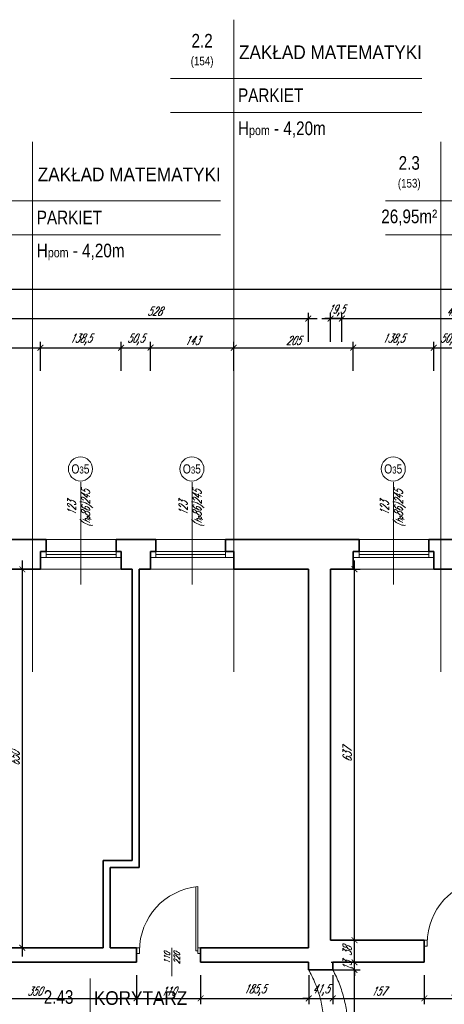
# Model space of a CAD drawing. Header units: millimetres. Extents: x 402 to 79005, y -7782 to 89952.
# Tile 134 of 256: x 26286 to 27015, y 24175 to 25866. Entities that reach past the tile are written whole.
import ezdxf

# ---------------------------------------------------------------- set-up
doc = ezdxf.new("R2010")
doc.units = ezdxf.units.MM
doc.header["$LTSCALE"] = 10
doc.linetypes.add('DASHED', pattern=[19.05, 12.7, -6.35])
doc.layers.get('0').update_dxf_attribs({"lineweight": 0})
doc.layers.get('Defpoints').update_dxf_attribs({"color": 253})
for name, color, linetype, lineweight in [('01 parter - ściany', 253, 'Continuous', 35), ('03-01_okna', 253, 'Continuous', 15), ('03_drzwi', 253, 'Continuous', 15), ('04-1_widok', 253, 'Continuous', 5), ('04-2_nad', 253, 'DASHED', 5), ('05-01_wymiary', 253, 'Continuous', 5), ('05-03_opis', 253, 'Continuous', 5)]:
    doc.layers.add(name, color=color, linetype=linetype, lineweight=lineweight)
doc.styles.add('ariel', font='ARIAL.TTF', dxfattribs={"width": 0.8})
doc.styles.add('ariel_wym', font='simplex.shx', dxfattribs={"width": 0.65, "oblique": 25})
doc.dimstyles.new('ariel 50', dxfattribs={"dimtxt": 15, "dimasz": 10, "dimexe": 10, "dimexo": 0, "dimgap": 5, "dimtad": 1, "dimdec": 1, "dimrnd": 0.5, "dimtxsty": 'ariel_wym', "dimblk": 'ARCHTICK', "dimcen": 2.5, "dimdle": 15, "dimazin": 0, "dimtfac": 1, "dimtdec": 1, "dimtix": 1, "dimtmove": 0, "dimatfit": 3, "dimldrblk": 'DOT', "dimfxl": 0, "dimarcsym": 0})

# ---------------------------------------------------------------- blocks, each defined once
blk = doc.blocks.new('_ArchTick')
at = {"color": 0, "linetype": 'ByBlock', "const_width": 0.15}
blk.add_lwpolyline([(-0.5, -0.5), (0.5, 0.5)], dxfattribs=at)
blk = doc.blocks.new('*D2220')
at = {"layer": '05-01_wymiary', "color": 0, "lineweight": -2}
for p, q in [((26102, 25302.3), (26337, 25302.3)), ((26117, 25262.3), (26117, 25312.3)), ((26322, 25262.3), (26322, 25312.3))]:
    blk.add_line(p, q, dxfattribs=at)
at = {"layer": 'Defpoints', "color": 0}
for p in [(26322, 25302.3), (26117, 24921.7), (26322, 24921.7)]:
    blk.add_point(p, dxfattribs=at)
at = {"layer": '05-01_wymiary', "color": 0, "lineweight": -2, "xscale": 10, "yscale": 10, "zscale": 10, "rotation": 180}
blk.add_blockref('_ArchTick', (26117, 25302.3), dxfattribs=at)
at = {"layer": '05-01_wymiary', "color": 0, "lineweight": -2, "xscale": 10, "yscale": 10, "zscale": 10}
blk.add_blockref('_ArchTick', (26322, 25302.3), dxfattribs=at)
at = {"layer": '05-01_wymiary', "color": 0, "insert": (26219.5, 25314.8), "char_height": 15, "attachment_point": 5, "style": 'ariel_wym'}
blk.add_mtext('205', dxfattribs=at)
blk = doc.blocks.new('_Dot')
at = {"color": 0, "linetype": 'ByBlock', "lineweight": -2}
blk.add_line((-0.5, 0), (-1, 0), dxfattribs=at)
at = {"color": 0, "linetype": 'ByBlock', "const_width": 0.5}
blk.add_lwpolyline([(-0.25, 0, 1), (0.25, 0, 1)], format="xyb", close=True, dxfattribs=at)
blk = doc.blocks.new('*D2221')
at = {"layer": '05-01_wymiary', "color": 0, "lineweight": -2}
for p, q in [((26307, 25302.3), (26475.4, 25302.3)), ((26322, 25262.3), (26322, 25312.3)), ((26460.4, 25262.3), (26460.4, 25312.3))]:
    blk.add_line(p, q, dxfattribs=at)
at = {"layer": 'Defpoints', "color": 0}
for p in [(26460.4, 25302.3), (26322, 24921.7), (26460.4, 24921.7)]:
    blk.add_point(p, dxfattribs=at)
at = {"layer": '05-01_wymiary', "color": 0, "lineweight": -2, "xscale": 10, "yscale": 10, "zscale": 10, "rotation": 180}
blk.add_blockref('_ArchTick', (26322, 25302.3), dxfattribs=at)
at = {"layer": '05-01_wymiary', "color": 0, "lineweight": -2, "xscale": 10, "yscale": 10, "zscale": 10}
blk.add_blockref('_ArchTick', (26460.4, 25302.3), dxfattribs=at)
at = {"layer": '05-01_wymiary', "color": 0, "insert": (26391.2, 25316.3), "char_height": 15, "attachment_point": 5, "style": 'ariel_wym'}
blk.add_mtext('138,5', dxfattribs=at)
blk = doc.blocks.new('*D2222')
at = {"layer": '05-01_wymiary', "color": 0, "lineweight": -2}
for p, q in [((26445.4, 25302.3), (26526, 25302.3)), ((26460.4, 25262.3), (26460.4, 25312.3)), ((26511, 25262.3), (26511, 25312.3))]:
    blk.add_line(p, q, dxfattribs=at)
at = {"layer": 'Defpoints', "color": 0}
for p in [(26511, 25302.3), (26460.4, 24921.7), (26511, 24921.7)]:
    blk.add_point(p, dxfattribs=at)
at = {"layer": '05-01_wymiary', "color": 0, "lineweight": -2, "xscale": 10, "yscale": 10, "zscale": 10, "rotation": 180}
blk.add_blockref('_ArchTick', (26460.4, 25302.3), dxfattribs=at)
at = {"layer": '05-01_wymiary', "color": 0, "lineweight": -2, "xscale": 10, "yscale": 10, "zscale": 10}
blk.add_blockref('_ArchTick', (26511, 25302.3), dxfattribs=at)
at = {"layer": '05-01_wymiary', "color": 0, "insert": (26485.7, 25316.3), "char_height": 15, "attachment_point": 5, "style": 'ariel_wym'}
blk.add_mtext('50,5', dxfattribs=at)
blk = doc.blocks.new('*D2223')
at = {"layer": '05-01_wymiary', "color": 0, "lineweight": -2}
for p, q in [((26496, 25302.3), (26669, 25302.3)), ((26511, 25262.3), (26511, 25312.3)), ((26654, 25262.3), (26654, 25312.3))]:
    blk.add_line(p, q, dxfattribs=at)
at = {"layer": 'Defpoints', "color": 0}
for p in [(26654, 25302.3), (26511, 24921.7), (26654, 24921.7)]:
    blk.add_point(p, dxfattribs=at)
at = {"layer": '05-01_wymiary', "color": 0, "lineweight": -2, "xscale": 10, "yscale": 10, "zscale": 10, "rotation": 180}
blk.add_blockref('_ArchTick', (26511, 25302.3), dxfattribs=at)
at = {"layer": '05-01_wymiary', "color": 0, "lineweight": -2, "xscale": 10, "yscale": 10, "zscale": 10}
blk.add_blockref('_ArchTick', (26654, 25302.3), dxfattribs=at)
at = {"layer": '05-01_wymiary', "color": 0, "insert": (26582.5, 25314.8), "char_height": 15, "attachment_point": 5, "style": 'ariel_wym'}
blk.add_mtext('143', dxfattribs=at)
blk = doc.blocks.new('*D2224')
at = {"layer": '05-01_wymiary', "color": 0, "lineweight": -2}
for p, q in [((26639, 25302.3), (26874, 25302.3)), ((26654, 25262.3), (26654, 25312.3)), ((26859, 25262.3), (26859, 25312.3))]:
    blk.add_line(p, q, dxfattribs=at)
at = {"layer": 'Defpoints', "color": 0}
for p in [(26859, 25302.3), (26654, 24921.7), (26859, 24921.7)]:
    blk.add_point(p, dxfattribs=at)
at = {"layer": '05-01_wymiary', "color": 0, "lineweight": -2, "xscale": 10, "yscale": 10, "zscale": 10, "rotation": 180}
blk.add_blockref('_ArchTick', (26654, 25302.3), dxfattribs=at)
at = {"layer": '05-01_wymiary', "color": 0, "lineweight": -2, "xscale": 10, "yscale": 10, "zscale": 10}
blk.add_blockref('_ArchTick', (26859, 25302.3), dxfattribs=at)
at = {"layer": '05-01_wymiary', "color": 0, "insert": (26756.5, 25314.8), "char_height": 15, "attachment_point": 5, "style": 'ariel_wym'}
blk.add_mtext('205', dxfattribs=at)
blk = doc.blocks.new('*D2225')
at = {"layer": '05-01_wymiary', "color": 0, "lineweight": -2}
for p, q in [((26844, 25302.3), (27012.4, 25302.3)), ((26859, 25262.3), (26859, 25312.3)), ((26997.4, 25262.3), (26997.4, 25312.3))]:
    blk.add_line(p, q, dxfattribs=at)
at = {"layer": 'Defpoints', "color": 0}
for p in [(26997.4, 25302.3), (26859, 24921.7), (26997.4, 24921.7)]:
    blk.add_point(p, dxfattribs=at)
at = {"layer": '05-01_wymiary', "color": 0, "lineweight": -2, "xscale": 10, "yscale": 10, "zscale": 10, "rotation": 180}
blk.add_blockref('_ArchTick', (26859, 25302.3), dxfattribs=at)
at = {"layer": '05-01_wymiary', "color": 0, "lineweight": -2, "xscale": 10, "yscale": 10, "zscale": 10}
blk.add_blockref('_ArchTick', (26997.4, 25302.3), dxfattribs=at)
at = {"layer": '05-01_wymiary', "color": 0, "insert": (26928.2, 25316.3), "char_height": 15, "attachment_point": 5, "style": 'ariel_wym'}
blk.add_mtext('138,5', dxfattribs=at)
blk = doc.blocks.new('*D2226')
at = {"layer": '05-01_wymiary', "color": 0, "lineweight": -2}
for p, q in [((26982.4, 25302.3), (27063, 25302.3)), ((26997.4, 25262.3), (26997.4, 25312.3)), ((27048, 25262.3), (27048, 25312.3))]:
    blk.add_line(p, q, dxfattribs=at)
at = {"layer": 'Defpoints', "color": 0}
for p in [(27048, 25302.3), (26997.4, 24921.7), (27048, 24921.7)]:
    blk.add_point(p, dxfattribs=at)
at = {"layer": '05-01_wymiary', "color": 0, "lineweight": -2, "xscale": 10, "yscale": 10, "zscale": 10, "rotation": 180}
blk.add_blockref('_ArchTick', (26997.4, 25302.3), dxfattribs=at)
at = {"layer": '05-01_wymiary', "color": 0, "lineweight": -2, "xscale": 10, "yscale": 10, "zscale": 10}
blk.add_blockref('_ArchTick', (27048, 25302.3), dxfattribs=at)
at = {"layer": '05-01_wymiary', "color": 0, "insert": (27022.7, 25316.3), "char_height": 15, "attachment_point": 5, "style": 'ariel_wym'}
blk.add_mtext('50,5', dxfattribs=at)
blk = doc.blocks.new('*D2256')
at = {"layer": '05-01_wymiary', "color": 0, "lineweight": -2}
for p, q in [((26239, 25352.3), (26797, 25352.3)), ((26254, 25312.3), (26254, 25362.3)), ((26782, 25312.3), (26782, 25362.3))]:
    blk.add_line(p, q, dxfattribs=at)
at = {"layer": 'Defpoints', "color": 0}
for p in [(26782, 25352.3), (26254, 24921.7), (26782, 24921.7)]:
    blk.add_point(p, dxfattribs=at)
at = {"layer": '05-01_wymiary', "color": 0, "lineweight": -2, "xscale": 10, "yscale": 10, "zscale": 10, "rotation": 180}
blk.add_blockref('_ArchTick', (26254, 25352.3), dxfattribs=at)
at = {"layer": '05-01_wymiary', "color": 0, "lineweight": -2, "xscale": 10, "yscale": 10, "zscale": 10}
blk.add_blockref('_ArchTick', (26782, 25352.3), dxfattribs=at)
at = {"layer": '05-01_wymiary', "color": 0, "insert": (26518, 25364.8), "char_height": 15, "attachment_point": 5, "style": 'ariel_wym'}
blk.add_mtext('528', dxfattribs=at)
blk = doc.blocks.new('*D2257')
at = {"layer": '05-01_wymiary', "color": 0, "lineweight": -2}
for p, q in [((26820, 25352.3), (26810, 25352.3)), ((26820, 25312.3), (26820, 25362.3)), ((26839.5, 25352.3), (26820, 25352.3)), ((26839.5, 25312.3), (26839.5, 25362.3)), ((26839.5, 25352.3), (26849.5, 25352.3))]:
    blk.add_line(p, q, dxfattribs=at)
at = {"layer": 'Defpoints', "color": 0}
for p in [(26820, 25352.3), (26820, 24921.7), (26839.5, 24921.7)]:
    blk.add_point(p, dxfattribs=at)
at = {"layer": '05-01_wymiary', "color": 0, "lineweight": -2, "xscale": 10, "yscale": 10, "zscale": 10}
blk.add_blockref('_ArchTick', (26820, 25352.3), dxfattribs=at)
at = {"layer": '05-01_wymiary', "color": 0, "lineweight": -2, "xscale": 10, "yscale": 10, "zscale": 10, "rotation": 180}
blk.add_blockref('_ArchTick', (26839.5, 25352.3), dxfattribs=at)
at = {"layer": '05-01_wymiary', "color": 0, "insert": (26829.7, 25366.3), "char_height": 15, "attachment_point": 5, "style": 'ariel_wym'}
blk.add_mtext('19,5', dxfattribs=at)
blk = doc.blocks.new('*D2258')
at = {"layer": '05-01_wymiary', "color": 0, "lineweight": -2}
for p, q in [((26805, 25352.3), (27258, 25352.3)), ((26820, 25312.3), (26820, 25362.3)), ((27243, 25312.3), (27243, 25362.3))]:
    blk.add_line(p, q, dxfattribs=at)
at = {"layer": 'Defpoints', "color": 0}
for p in [(27243, 25352.3), (26820, 24921.7), (27243, 24921.7)]:
    blk.add_point(p, dxfattribs=at)
at = {"layer": '05-01_wymiary', "color": 0, "lineweight": -2, "xscale": 10, "yscale": 10, "zscale": 10, "rotation": 180}
blk.add_blockref('_ArchTick', (26820, 25352.3), dxfattribs=at)
at = {"layer": '05-01_wymiary', "color": 0, "lineweight": -2, "xscale": 10, "yscale": 10, "zscale": 10}
blk.add_blockref('_ArchTick', (27243, 25352.3), dxfattribs=at)
at = {"layer": '05-01_wymiary', "color": 0, "insert": (27031.5, 25364.8), "char_height": 15, "attachment_point": 5, "style": 'ariel_wym'}
blk.add_mtext('423', dxfattribs=at)
blk = doc.blocks.new('*D2261')
at = {"layer": '05-01_wymiary', "color": 0, "lineweight": -2}
for p, q in [((27686, 25402.3), (22877, 25402.3)), ((22892, 25362.3), (22892, 25412.3)), ((27671, 25362.3), (27671, 25412.3))]:
    blk.add_line(p, q, dxfattribs=at)
at = {"layer": 'Defpoints', "color": 0}
for p in [(22892, 25402.3), (22892, 24972.7), (27671, 24934.7)]:
    blk.add_point(p, dxfattribs=at)
at = {"layer": '05-01_wymiary', "color": 0, "lineweight": -2, "xscale": 10, "yscale": 10, "zscale": 10, "rotation": 180}
blk.add_blockref('_ArchTick', (22892, 25402.3), dxfattribs=at)
at = {"layer": '05-01_wymiary', "color": 0, "lineweight": -2, "xscale": 10, "yscale": 10, "zscale": 10}
blk.add_blockref('_ArchTick', (27671, 25402.3), dxfattribs=at)
at = {"layer": '05-01_wymiary', "color": 0, "insert": (25281.5, 25414.8), "char_height": 15, "attachment_point": 5, "style": 'ariel_wym'}
blk.add_mtext('4779', dxfattribs=at)
blk = doc.blocks.new('*D2264')
at = {"layer": '05-01_wymiary', "color": 0, "lineweight": -2}
for p, q in [((26821.2, 24233.7), (26871.2, 24233.7)), ((26861.2, 24014.7), (26861.2, 24248.7)), ((26821.2, 24029.7), (26871.2, 24029.7))]:
    blk.add_line(p, q, dxfattribs=at)
at = {"layer": 'Defpoints', "color": 0}
for p in [(26813.2, 24233.7), (26861.2, 24233.7), (26771.2, 24029.7)]:
    blk.add_point(p, dxfattribs=at)
at = {"layer": '05-01_wymiary', "color": 0, "lineweight": -2, "xscale": 10, "yscale": 10, "zscale": 10}
for p, rotation in [((26861.2, 24233.7), 90), ((26861.2, 24029.7), 270)]:
    blk.add_blockref('_ArchTick', p, dxfattribs=dict(at, rotation=rotation))
at = {"layer": '05-01_wymiary', "color": 0, "insert": (26848.7, 24131.7), "char_height": 15, "attachment_point": 5, "rotation": 90, "style": 'ariel_wym'}
blk.add_mtext('204', dxfattribs=at)
blk = doc.blocks.new('*D2265')
at = {"layer": '05-01_wymiary', "color": 0, "lineweight": -2}
for p, q in [((26861.2, 24246.7), (26861.2, 24256.7)), ((26821.2, 24246.7), (26871.2, 24246.7)), ((26821.2, 24233.7), (26871.2, 24233.7)), ((26861.2, 24233.7), (26861.2, 24246.7)), ((26861.2, 24233.7), (26861.2, 24223.7))]:
    blk.add_line(p, q, dxfattribs=at)
at = {"layer": 'Defpoints', "color": 0}
for p in [(26813.2, 24246.7), (26813.2, 24233.7), (26861.2, 24246.7)]:
    blk.add_point(p, dxfattribs=at)
at = {"layer": '05-01_wymiary', "color": 0, "lineweight": -2, "xscale": 10, "yscale": 10, "zscale": 10}
for p, rotation in [((26861.2, 24246.7), 270), ((26861.2, 24233.7), 90)]:
    blk.add_blockref('_ArchTick', p, dxfattribs=dict(at, rotation=rotation))
at = {"layer": '05-01_wymiary', "color": 0, "insert": (26848.7, 24240.2), "char_height": 15, "attachment_point": 5, "rotation": 90, "style": 'ariel_wym'}
blk.add_mtext('13', dxfattribs=at)
blk = doc.blocks.new('*D2266')
at = {"layer": '05-01_wymiary', "color": 0, "lineweight": -2}
for p, q in [((26821.2, 24284.7), (26871.2, 24284.7)), ((26861.2, 24231.7), (26861.2, 24299.7)), ((26821.2, 24246.7), (26871.2, 24246.7))]:
    blk.add_line(p, q, dxfattribs=at)
at = {"layer": 'Defpoints', "color": 0}
for p in [(26809.2, 24284.7), (26861.2, 24284.7), (26813.2, 24246.7)]:
    blk.add_point(p, dxfattribs=at)
at = {"layer": '05-01_wymiary', "color": 0, "lineweight": -2, "xscale": 10, "yscale": 10, "zscale": 10}
for p, rotation in [((26861.2, 24284.7), 90), ((26861.2, 24246.7), 270)]:
    blk.add_blockref('_ArchTick', p, dxfattribs=dict(at, rotation=rotation))
at = {"layer": '05-01_wymiary', "color": 0, "insert": (26848.7, 24265.7), "char_height": 15, "attachment_point": 5, "rotation": 90, "style": 'ariel_wym'}
blk.add_mtext('38', dxfattribs=at)
blk = doc.blocks.new('*D2267')
at = {"layer": '05-01_wymiary', "color": 0, "lineweight": -2}
for p, q in [((26861.2, 24269.7), (26861.2, 24936.7)), ((26821.2, 24921.7), (26871.2, 24921.7)), ((26821.2, 24284.7), (26871.2, 24284.7))]:
    blk.add_line(p, q, dxfattribs=at)
at = {"layer": 'Defpoints', "color": 0}
for p in [(26809.2, 24921.7), (26861.2, 24921.7), (26809.2, 24284.7)]:
    blk.add_point(p, dxfattribs=at)
at = {"layer": '05-01_wymiary', "color": 0, "lineweight": -2, "xscale": 10, "yscale": 10, "zscale": 10}
for p, rotation in [((26861.2, 24921.7), 90), ((26861.2, 24284.7), 270)]:
    blk.add_blockref('_ArchTick', p, dxfattribs=dict(at, rotation=rotation))
at = {"layer": '05-01_wymiary', "color": 0, "insert": (26848.7, 24603.2), "char_height": 15, "attachment_point": 5, "rotation": 90, "style": 'ariel_wym'}
blk.add_mtext('637', dxfattribs=at)
blk = doc.blocks.new('*D2270')
at = {"layer": '05-01_wymiary', "color": 0, "lineweight": -2}
for p, q in [((26290.8, 24936.7), (26290.8, 24256.7)), ((26254, 24921.7), (26300.8, 24921.7)), ((26330.8, 24271.7), (26280.8, 24271.7))]:
    blk.add_line(p, q, dxfattribs=at)
at = {"layer": 'Defpoints', "color": 0}
for p in [(26254, 24921.7), (26290.8, 24271.7), (26364.3, 24271.7)]:
    blk.add_point(p, dxfattribs=at)
at = {"layer": '05-01_wymiary', "color": 0, "lineweight": -2, "xscale": 10, "yscale": 10, "zscale": 10}
for p, rotation in [((26290.8, 24921.7), 90), ((26290.8, 24271.7), 270)]:
    blk.add_blockref('_ArchTick', p, dxfattribs=dict(at, rotation=rotation))
at = {"layer": '05-01_wymiary', "color": 0, "insert": (26278.3, 24596.7), "char_height": 15, "attachment_point": 5, "rotation": 90, "style": 'ariel_wym'}
blk.add_mtext('650', dxfattribs=at)
blk = doc.blocks.new('*D2274')
at = {"layer": '05-01_wymiary', "color": 0, "lineweight": -2}
for p, q in [((26137, 24224.8), (26137, 24174.8)), ((26487, 24224.8), (26487, 24174.8)), ((26122, 24184.8), (26502, 24184.8))]:
    blk.add_line(p, q, dxfattribs=at)
at = {"layer": 'Defpoints', "color": 0}
for p in [(26137, 24246.7), (26487, 24246.7), (26487, 24184.8)]:
    blk.add_point(p, dxfattribs=at)
at = {"layer": '05-01_wymiary', "color": 0, "lineweight": -2, "xscale": 10, "yscale": 10, "zscale": 10, "rotation": 180}
blk.add_blockref('_ArchTick', (26137, 24184.8), dxfattribs=at)
at = {"layer": '05-01_wymiary', "color": 0, "lineweight": -2, "xscale": 10, "yscale": 10, "zscale": 10}
blk.add_blockref('_ArchTick', (26487, 24184.8), dxfattribs=at)
at = {"layer": '05-01_wymiary', "color": 0, "insert": (26312, 24197.3), "char_height": 15, "attachment_point": 5, "style": 'ariel_wym'}
blk.add_mtext('350', dxfattribs=at)
blk = doc.blocks.new('*D2275')
at = {"layer": '05-01_wymiary', "color": 0, "lineweight": -2}
for p, q in [((26487, 24224.8), (26487, 24174.8)), ((26597, 24224.8), (26597, 24174.8)), ((26472, 24184.8), (26612, 24184.8))]:
    blk.add_line(p, q, dxfattribs=at)
at = {"layer": 'Defpoints', "color": 0}
for p in [(26487, 24246.7), (26597, 24246.7), (26597, 24184.8)]:
    blk.add_point(p, dxfattribs=at)
at = {"layer": '05-01_wymiary', "color": 0, "lineweight": -2, "xscale": 10, "yscale": 10, "zscale": 10, "rotation": 180}
blk.add_blockref('_ArchTick', (26487, 24184.8), dxfattribs=at)
at = {"layer": '05-01_wymiary', "color": 0, "lineweight": -2, "xscale": 10, "yscale": 10, "zscale": 10}
blk.add_blockref('_ArchTick', (26597, 24184.8), dxfattribs=at)
at = {"layer": '05-01_wymiary', "color": 0, "insert": (26542, 24197.3), "char_height": 15, "attachment_point": 5, "style": 'ariel_wym'}
blk.add_mtext('110', dxfattribs=at)
blk = doc.blocks.new('*D2276')
at = {"layer": '05-01_wymiary', "color": 0, "lineweight": -2}
for p, q in [((26597, 24224.8), (26597, 24174.8)), ((26782.6, 24224.8), (26782.6, 24174.8)), ((26582, 24184.8), (26797.6, 24184.8))]:
    blk.add_line(p, q, dxfattribs=at)
at = {"layer": 'Defpoints', "color": 0}
for p in [(26597, 24246.7), (26782.6, 24233.7), (26782.6, 24184.8)]:
    blk.add_point(p, dxfattribs=at)
at = {"layer": '05-01_wymiary', "color": 0, "lineweight": -2, "xscale": 10, "yscale": 10, "zscale": 10, "rotation": 180}
blk.add_blockref('_ArchTick', (26597, 24184.8), dxfattribs=at)
at = {"layer": '05-01_wymiary', "color": 0, "lineweight": -2, "xscale": 10, "yscale": 10, "zscale": 10}
blk.add_blockref('_ArchTick', (26782.6, 24184.8), dxfattribs=at)
at = {"layer": '05-01_wymiary', "color": 0, "insert": (26689.8, 24198.7), "char_height": 15, "attachment_point": 5, "style": 'ariel_wym'}
blk.add_mtext('185,5', dxfattribs=at)
blk = doc.blocks.new('*D2277')
at = {"layer": '05-01_wymiary', "color": 0, "lineweight": -2}
for p, q in [((26782.6, 24224.8), (26782.6, 24174.8)), ((26824, 24224.8), (26824, 24174.8)), ((26782.6, 24184.8), (26772.6, 24184.8)), ((26782.6, 24184.8), (26824, 24184.8)), ((26824, 24184.8), (26834, 24184.8))]:
    blk.add_line(p, q, dxfattribs=at)
at = {"layer": 'Defpoints', "color": 0}
for p in [(26782.6, 24233.7), (26824, 24233.7), (26824, 24184.8)]:
    blk.add_point(p, dxfattribs=at)
at = {"layer": '05-01_wymiary', "color": 0, "lineweight": -2, "xscale": 10, "yscale": 10, "zscale": 10}
blk.add_blockref('_ArchTick', (26782.6, 24184.8), dxfattribs=at)
at = {"layer": '05-01_wymiary', "color": 0, "lineweight": -2, "xscale": 10, "yscale": 10, "zscale": 10, "rotation": 180}
blk.add_blockref('_ArchTick', (26824, 24184.8), dxfattribs=at)
at = {"layer": '05-01_wymiary', "color": 0, "insert": (26803.3, 24198.7), "char_height": 15, "attachment_point": 5, "style": 'ariel_wym'}
blk.add_mtext('41,5', dxfattribs=at)
blk = doc.blocks.new('*D2278')
at = {"layer": '05-01_wymiary', "color": 0, "lineweight": -2}
for p, q in [((26824, 24224.8), (26824, 24174.8)), ((26981, 24224.8), (26981, 24174.8)), ((26809, 24184.8), (26996, 24184.8))]:
    blk.add_line(p, q, dxfattribs=at)
at = {"layer": 'Defpoints', "color": 0}
for p in [(26824, 24233.7), (26981, 24246.7), (26981, 24184.8)]:
    blk.add_point(p, dxfattribs=at)
at = {"layer": '05-01_wymiary', "color": 0, "lineweight": -2, "xscale": 10, "yscale": 10, "zscale": 10, "rotation": 180}
blk.add_blockref('_ArchTick', (26824, 24184.8), dxfattribs=at)
at = {"layer": '05-01_wymiary', "color": 0, "lineweight": -2, "xscale": 10, "yscale": 10, "zscale": 10}
blk.add_blockref('_ArchTick', (26981, 24184.8), dxfattribs=at)
at = {"layer": '05-01_wymiary', "color": 0, "insert": (26902.5, 24197.3), "char_height": 15, "attachment_point": 5, "style": 'ariel_wym'}
blk.add_mtext('157', dxfattribs=at)
blk = doc.blocks.new('*D2279')
at = {"layer": '05-01_wymiary', "color": 0, "lineweight": -2}
for p, q in [((26981, 24224.8), (26981, 24174.8)), ((27091, 24224.8), (27091, 24174.8)), ((26966, 24184.8), (27106, 24184.8))]:
    blk.add_line(p, q, dxfattribs=at)
at = {"layer": 'Defpoints', "color": 0}
for p in [(26981, 24246.7), (27091, 24246.7), (27091, 24184.8)]:
    blk.add_point(p, dxfattribs=at)
at = {"layer": '05-01_wymiary', "color": 0, "lineweight": -2, "xscale": 10, "yscale": 10, "zscale": 10, "rotation": 180}
blk.add_blockref('_ArchTick', (26981, 24184.8), dxfattribs=at)
at = {"layer": '05-01_wymiary', "color": 0, "lineweight": -2, "xscale": 10, "yscale": 10, "zscale": 10}
blk.add_blockref('_ArchTick', (27091, 24184.8), dxfattribs=at)
at = {"layer": '05-01_wymiary', "color": 0, "insert": (27036, 24197.3), "char_height": 15, "attachment_point": 5, "style": 'ariel_wym'}
blk.add_mtext('110', dxfattribs=at)

msp = doc.modelspace()

# ---------------------------------------------------------------- linework, layer by layer
at = {"layer": '01 parter - ściany'}
for p, q in [((26321.997, 24972.689), (26193.997, 24972.689)), ((26510.997, 24972.689), (26460.397, 24972.689)), ((26858.997, 24972.689), (26653.997, 24972.689)), ((27047.997, 24972.689), (26997.397, 24972.689)), ((26321.997, 24952.189), (26321.997, 24921.689)), ((26460.397, 24952.189), (26460.397, 24921.689)), ((26510.997, 24952.189), (26510.997, 24921.689)), ((26653.997, 24952.189), (26653.997, 24921.689)), ((26858.997, 24952.189), (26858.997, 24921.689)), ((26997.397, 24952.189), (26997.397, 24921.689)), ((26253.997, 24921.689), (26321.997, 24921.689)), ((26460.397, 24921.689), (26479.697, 24921.689)), ((26479.697, 24921.689), (26479.697, 24421.689)), ((26491.697, 24921.689), (26510.997, 24921.689)), ((26491.697, 24921.689), (26491.697, 24409.689)), ((26653.997, 24921.689), (26781.997, 24921.689)), ((26781.997, 24921.689), (26781.997, 24271.689)), ((26819.997, 24921.689), (26819.997, 24284.689)), ((26819.997, 24921.689), (26858.997, 24921.689)), ((26997.397, 24921.689), (27047.997, 24921.689)), ((26429.697, 24421.689), (26429.697, 24271.689)), ((26429.697, 24421.689), (26479.697, 24421.689)), ((26441.697, 24409.689), (26441.697, 24271.689)), ((26441.697, 24409.689), (26491.697, 24409.689)), ((26980.997, 24284.689), (26819.997, 24284.689)), ((26980.997, 24246.689), (26980.997, 24284.689)), ((26429.697, 24271.689), (26253.997, 24271.689)), ((26486.997, 24271.689), (26441.697, 24271.689)), ((26486.997, 24246.689), (26486.997, 24271.689)), ((26781.997, 24271.689), (26596.997, 24271.689)), ((26596.997, 24246.689), (26596.997, 24271.689)), ((26486.997, 24246.689), (26136.997, 24246.689)), ((26781.997, 24246.689), (26596.997, 24246.689)), ((26781.997, 24246.689), (26781.997, 24233.689)), ((26781.997, 24233.689), (26823.997, 24233.689)), ((26980.997, 24246.689), (26823.997, 24246.689)), ((26823.997, 24233.689), (26823.997, 24246.689))]:
    msp.add_line(p, q, dxfattribs=at)
for points in [[(26321.997, 24952.189), (26331.997, 24952.189), (26331.997, 24972.689), (26321.997, 24972.689)], [(26460.397, 24952.189), (26451.997, 24952.189), (26451.997, 24972.689), (26460.397, 24972.689)], [(26510.997, 24952.189), (26519.997, 24952.189), (26519.997, 24972.689), (26510.997, 24972.689)], [(26653.997, 24952.189), (26639.997, 24952.189), (26639.997, 24972.689), (26653.997, 24972.689)], [(26858.997, 24952.189), (26868.997, 24952.189), (26868.997, 24972.689), (26858.997, 24972.689)], [(26997.397, 24952.189), (26988.997, 24952.189), (26988.997, 24972.689), (26997.397, 24972.689)]]:
    msp.add_lwpolyline(points, dxfattribs=at)
at = {"layer": '03-01_okna', "linetype": 'Continuous', "lineweight": 0}
for p, q in [((26321.997, 24972.689), (26460.397, 24972.689)), ((26510.997, 24972.689), (26653.997, 24972.689)), ((26858.997, 24972.689), (26997.397, 24972.689)), ((26321.997, 24952.189), (26460.397, 24952.189)), ((26331.997, 24942.189), (26331.997, 24952.189)), ((26331.997, 24947.189), (26451.997, 24947.189)), ((26451.997, 24942.189), (26451.997, 24952.189)), ((26510.997, 24952.189), (26653.997, 24952.189)), ((26519.997, 24942.189), (26519.997, 24952.189)), ((26519.997, 24947.189), (26639.997, 24947.189)), ((26639.997, 24942.189), (26639.997, 24952.189)), ((26858.997, 24952.189), (26997.397, 24952.189)), ((26868.997, 24942.189), (26868.997, 24952.189)), ((26868.997, 24947.189), (26988.997, 24947.189)), ((26988.997, 24942.189), (26988.997, 24952.189)), ((26321.997, 24942.189), (26460.397, 24942.189)), ((26321.997, 24942.189), (26331.997, 24942.189)), ((26460.397, 24942.189), (26451.997, 24942.189)), ((26510.997, 24942.189), (26653.997, 24942.189)), ((26510.997, 24942.189), (26519.997, 24942.189)), ((26653.997, 24942.189), (26639.997, 24942.189)), ((26858.997, 24942.189), (26997.397, 24942.189)), ((26858.997, 24942.189), (26868.997, 24942.189)), ((26997.397, 24942.189), (26988.997, 24942.189))]:
    msp.add_line(p, q, dxfattribs=at)
at = {"layer": '03_drzwi'}
for p, q in [((26588.997, 24266.689), (26589.038, 24376.36)), ((26591.997, 24266.689), (26591.997, 24376.689)), ((26985.997, 24284.689), (26980.997, 24284.689)), ((26985.997, 24274.689), (26985.997, 24284.689)), ((26491.997, 24271.689), (26486.997, 24271.689)), ((26491.997, 24261.689), (26491.997, 24271.689)), ((26547.407, 24223.145), (26547.407, 24271.622)), ((26588.997, 24266.689), (26591.997, 24266.689)), ((26596.997, 24271.689), (26591.997, 24271.689)), ((26591.997, 24271.689), (26591.997, 24261.689)), ((26980.997, 24274.689), (26985.997, 24274.689)), ((26486.997, 24261.689), (26491.997, 24261.689)), ((26591.997, 24261.689), (26596.997, 24261.689))]:
    msp.add_line(p, q, dxfattribs=at)
for centre in [(27096.746, 24279.462), (26602.746, 24266.462)]:
    msp.add_arc(centre, 110.749, 95.569693, 179.882929, dxfattribs=at)
at = {"layer": '04-1_widok'}
for p, q in [((26321.997, 24921.689), (26460.397, 24921.689)), ((26510.997, 24921.689), (26653.997, 24921.689)), ((26858.997, 24921.689), (26997.397, 24921.689))]:
    msp.add_line(p, q, dxfattribs=at)
at = {"layer": '04-2_nad', "ltscale": 2}
for centre, radius, start, end in [((26601.603, 24132.181), 207.477, 330.39677, 29.596413), ((26635.035, 24131.689), 214.734, 331.640281, 28.359719)]:
    msp.add_arc(centre, radius, start, end, dxfattribs=at)
at = {"layer": '05-03_opis'}
for p, q in [((26653.997, 25865.595), (26653.997, 24745.626)), ((26545.085, 25764.46), (26976.786, 25764.46)), ((26545.085, 25706.103), (26976.786, 25706.103)), ((26308.481, 25655.67), (26308.481, 24745.626)), ((27009.639, 25655.67), (27009.639, 24745.626)), ((26199.569, 25554.535), (26631.27, 25554.535)), ((26914.381, 25554.535), (27318.953, 25554.535)), ((26199.569, 25496.178), (26631.27, 25496.178)), ((26914.137, 25496.178), (27316.241, 25496.178)), ((26407.64, 24218.627), (26407.64, 24039.809))]:
    msp.add_line(p, q, dxfattribs=at)
at = {"layer": '05-03_opis', "lineweight": 0}
for p, q in [((26391.197, 24895.304), (26391.197, 25071.322)), ((26582.497, 24895.304), (26582.497, 25071.322)), ((26928.197, 24895.304), (26928.197, 25071.322))]:
    msp.add_line(p, q, dxfattribs=at)
for centre in [(26390.697, 25094.011), (26581.997, 25094.011), (26927.697, 25094.011)]:
    msp.add_circle(centre, 20.689, dxfattribs=at)

# ---------------------------------------------------------------- texts
at = {"layer": '03_drzwi', "insert": (26534.413, 24243.568), "char_height": 10, "width": 46.17517, "attachment_point": 1, "rotation": 90, "style": 'ariel_wym'}
msp.add_mtext('110\\P220', dxfattribs=at)
at = {"layer": '05-03_opis', "char_height": 23.4234, "style": 'ariel'}
for s, insert, width, attachment_point in [('{\\fArial|b0|i0|c238|p34;2.2\\P\\H0.6404x;(154)}', (26599.541, 25811.964), 108.9126, 5), ('\\W0.9;{\\fArial|b0|i0|c238|p34;ZAKŁAD MATEMATYKI}', (26662.909, 25809.77), 356.6375, 4), (' PARKIET', (26653.997, 25735.832), 322.78897, 4), ('{\\fArial|b0|i0|c238|p34; H\\H0.7x;pom\\H1.429x; - 4,20m}', (26653.997, 25676.649), 322.789, 4), ('{\\fArial|b0|i0|c238|p34;2.3\\P\\H0.6404x;(153)}', (26955.183, 25602.039), 108.9126, 5), ('\\W0.9;{\\fArial|b0|i0|c238|p34;ZAKŁAD MATEMATYKI}', (26317.393, 25599.845), 356.6375, 4), (' PARKIET', (26308.481, 25525.907), 322.78897, 4), ('{\\fArial|b0|i0|c238|p34;26,95m²}', (26955.183, 25525.632), 108.9126, 5), ('{\\fArial|b0|i0|c238|p34; H\\H0.7x;pom\\H1.429x; - 4,20m}', (26308.481, 25466.724), 322.789, 4), ('{\\fArial|b0|i0|c238|p34;2.43}', (26353.184, 24186.964), 108.9126, 5), ('\\W0.9;{\\fArial|b0|i0|c238|p34;KORYTARZ}', (26413.745, 24185.222), 356.6375, 4)]:
    msp.add_mtext(s, dxfattribs=dict(at, insert=insert, width=width, attachment_point=attachment_point))
at = {"layer": '05-03_opis', "lineweight": 0, "char_height": 15.84, "width": 75.19353, "attachment_point": 5, "style": 'ariel'}
for insert in [(26390.697, 25094.011), (26581.997, 25094.011), (26927.697, 25094.011)]:
    msp.add_mtext('O{\\H0.7576x;3}5', dxfattribs=dict(at, insert=insert))
at = {"layer": '05-03_opis', "lineweight": 0, "char_height": 14.4, "width": 62.66128, "attachment_point": 5, "rotation": 90, "style": 'ariel_wym'}
for insert in [(26390.127, 25026.439), (26581.427, 25026.439), (26927.127, 25026.439)]:
    msp.add_mtext('123\\P({\\H0.8333x;h\\H0.6x;p}86)245', dxfattribs=dict(at, insert=insert))

# ---------------------------------------------------------------- dimensions: what is measured, and where the dimension line sits
at = {"layer": '05-01_wymiary'}
dim = msp.add_linear_dim(base=(22892.028, 25402.337), p1=(27670.997, 24934.689), p2=(22892.028, 24972.711), dimstyle='ariel 50', dxfattribs=at)
dim.commit()
dim.dimension.update_dxf_attribs({"geometry": '*D2261', "text_midpoint": (25281.513, 25414.837)})
for base, p1, p2, picture, middle in [((26781.997, 25352.337), (26253.997, 24921.689), (26781.997, 24921.689), '*D2256', (26517.997, 25364.837)), ((27242.997, 25352.337), (26819.997, 24921.689), (27242.997, 24921.689), '*D2258', (27031.497, 25364.837)), ((26819.997, 25352.337), (26839.497, 24921.689), (26819.997, 24921.689), '*D2257', (26829.747, 25366.265)), ((26321.997, 25302.337), (26116.997, 24921.689), (26321.997, 24921.689), '*D2220', (26219.497, 25314.837)), ((26460.397, 25302.337), (26321.997, 24921.689), (26460.397, 24921.689), '*D2221', (26391.197, 25316.265)), ((26510.997, 25302.337), (26460.397, 24921.689), (26510.997, 24921.689), '*D2222', (26485.697, 25316.265)), ((26653.997, 25302.337), (26510.997, 24921.689), (26653.997, 24921.689), '*D2223', (26582.497, 25314.837)), ((26858.997, 25302.337), (26653.997, 24921.689), (26858.997, 24921.689), '*D2224', (26756.497, 25314.837)), ((26997.397, 25302.337), (26858.997, 24921.689), (26997.397, 24921.689), '*D2225', (26928.197, 25316.265)), ((27047.997, 25302.337), (26997.397, 24921.689), (27047.997, 24921.689), '*D2226', (27022.697, 25316.265)), ((26486.997, 24184.802), (26136.997, 24246.689), (26486.997, 24246.689), '*D2274', (26311.997, 24197.302)), ((26596.997, 24184.802), (26486.997, 24246.689), (26596.997, 24246.689), '*D2275', (26541.997, 24197.302)), ((26782.553, 24184.802), (26596.997, 24246.689), (26782.553, 24233.689), '*D2276', (26689.775, 24198.73)), ((26823.997, 24184.802), (26782.553, 24233.689), (26823.997, 24233.689), '*D2277', (26803.275, 24198.73)), ((26980.997, 24184.802), (26823.997, 24233.689), (26980.997, 24246.689), '*D2278', (26902.497, 24197.302)), ((27090.997, 24184.802), (26980.997, 24246.689), (27090.997, 24246.689), '*D2279', (27035.997, 24197.302))]:
    dim = msp.add_linear_dim(base=base, p1=p1, p2=p2, dimstyle='ariel 50', override={"dimtmove": 1}, dxfattribs=at)
    dim.commit()
    dim.dimension.update_dxf_attribs({"geometry": picture, "text_midpoint": middle})
dim = msp.add_linear_dim(base=(26290.763, 24271.689), p1=(26253.997, 24921.689), p2=(26364.331, 24271.689), angle=90, dimstyle='ariel 50', dxfattribs=at)
dim.commit()
dim.dimension.update_dxf_attribs({"geometry": '*D2270', "text_midpoint": (26278.263, 24596.689)})
for base, p1, p2, picture, middle in [((26861.153, 24921.689), (26809.152, 24284.689), (26809.152, 24921.689), '*D2267', (26848.653, 24603.189)), ((26861.153, 24284.689), (26813.152, 24246.689), (26809.152, 24284.689), '*D2266', (26848.653, 24265.689)), ((26861.153, 24246.689), (26813.152, 24233.689), (26813.152, 24246.689), '*D2265', (26848.653, 24240.189)), ((26861.153, 24233.689), (26771.152, 24029.689), (26813.152, 24233.689), '*D2264', (26848.653, 24131.689))]:
    dim = msp.add_linear_dim(base=base, p1=p1, p2=p2, angle=90, dimstyle='ariel 50', override={"dimtmove": 1}, dxfattribs=at)
    dim.commit()
    dim.dimension.update_dxf_attribs({"geometry": picture, "text_midpoint": middle})

doc.saveas('drawing.dxf')
